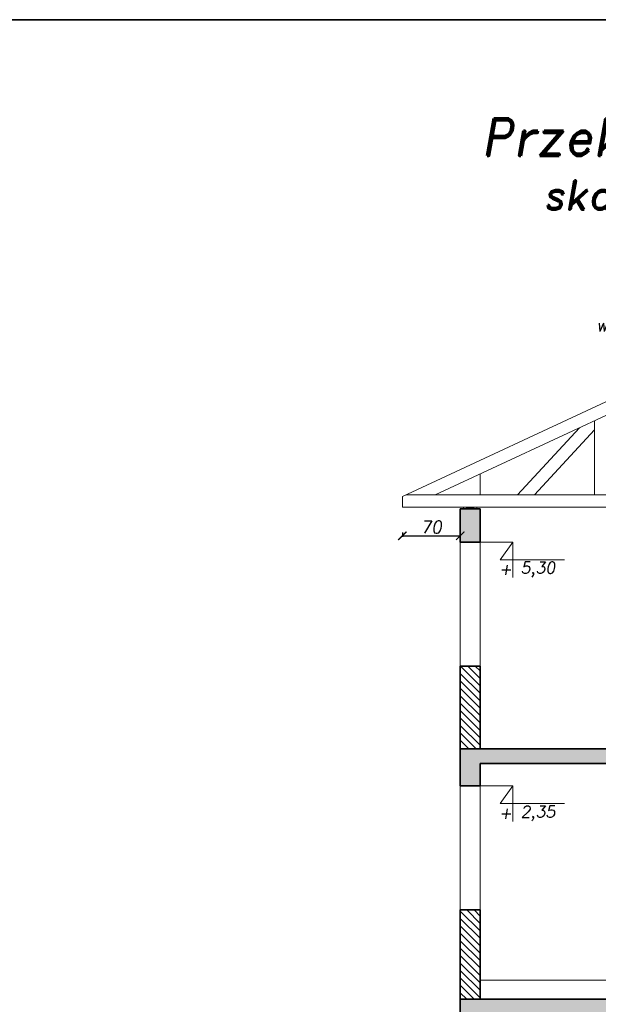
# Model space of a CAD drawing. Header units: millimetres. Extents: x 300938 to 312016, y 11971 to 20881.
# Tile 7 of 239: x 303360 to 304060, y 12970 to 14161. Entities that reach past the tile are written whole.
import ezdxf
from ezdxf import colors
from ezdxf.entities.mleader import LeaderData, LeaderLine
from ezdxf.math import Vec2, Vec3

# ---------------------------------------------------------------- set-up
doc = ezdxf.new("R2010")
doc.units = ezdxf.units.MM
for name, color, linetype, lineweight in [('konstrukcja', 3, 'Continuous', 35), ('konstrukcja wymiary', 1, 'Continuous', 13), ('kreskowanie', 253, 'Continuous', 0), ('linie widok', 2, 'Continuous', 18), ('opisy', 2, 'Continuous', 18)]:
    doc.layers.add(name, color=color, linetype=linetype, lineweight=lineweight)
doc.styles.add('KONSTRUKCJA', font='romand.shx', dxfattribs={"oblique": 10})
doc.styles.get("Standard").update_dxf_attribs({"font": 'romand.shx', "oblique": 10})
doc.dimstyles.new('175', dxfattribs={"dimtxt": 15, "dimasz": 10, "dimexe": 1.25, "dimexo": 0.625, "dimgap": 3, "dimtad": 1, "dimdec": 0, "dimrnd": 0.5, "dimtxsty": 'KONSTRUKCJA', "dimblk": 'ARCHTICK', "dimcen": 2.5, "dimadec": 0, "dimazin": 0, "dimtfac": 1, "dimtdec": 0, "dimtix": 1, "dimtmove": 0, "dimatfit": 3, "dimfxl": 4, "dimfxlon": 1, "dimarcsym": 0})

# ---------------------------------------------------------------- blocks, each defined once
blk = doc.blocks.new('_ArchTick')
at = {"color": 0, "linetype": 'ByBlock', "lineweight": 13, "const_width": 0.15}
blk.add_lwpolyline([(-0.5, -0.5), (0.5, 0.5)], dxfattribs=at)
blk = doc.blocks.new('*D338')
at = {"layer": 'Defpoints', "color": 0, "transparency": 16777216}
for p in [(303822.9, 13577.2), (303892.9, 13536.3), (303892.9, 13528.7)]:
    blk.add_point(p, dxfattribs=at)
at = {"layer": 'konstrukcja wymiary', "color": 0, "lineweight": -2, "transparency": 16777216}
for p, q in [((303822.9, 13540.3), (303822.9, 13535.1)), ((303822.9, 13536.3), (303892.9, 13536.3)), ((303892.9, 13532.3), (303892.9, 13537.6))]:
    blk.add_line(p, q, dxfattribs=at)
at = {"layer": 'konstrukcja wymiary', "color": 0, "lineweight": -2, "transparency": 16777216, "xscale": 10, "yscale": 10, "zscale": 10, "rotation": 180}
blk.add_blockref('_ArchTick', (303822.9, 13536.3), dxfattribs=at)
at = {"layer": 'konstrukcja wymiary', "color": 0, "lineweight": -2, "transparency": 16777216, "xscale": 10, "yscale": 10, "zscale": 10}
blk.add_blockref('_ArchTick', (303892.9, 13536.3), dxfattribs=at)
at = {"layer": 'konstrukcja wymiary', "color": 0, "transparency": 16777216, "insert": (303857.9, 13546.8), "char_height": 15, "attachment_point": 5, "style": 'KONSTRUKCJA'}
blk.add_mtext('70', dxfattribs=at)

msp = doc.modelspace()

# ---------------------------------------------------------------- hatches: boundary and pattern name
at = {"layer": 'kreskowanie'}
h = msp.add_hatch(dxfattribs=at)
h.set_pattern_fill('ANSI33', color=256, scale=2, style=0)
h.set_pattern_definition([(45, (5053.808, 5200.935), (-8.9802561, 8.9802561), []), (45, (5062.789, 5200.935), (-8.9802561, 8.9802561), [6.35, -3.175])])
h.paths.add_polyline_path([(303916.91, 13568.743), (303892.91, 13568.743), (303892.91, 13528.743), (303916.91, 13528.743)])
h.paths.add_polyline_path([(304551.21, 13568.743), (304527.21, 13568.743), (304527.21, 13544.743), (304551.21, 13544.743)])
h.paths.add_polyline_path([(305132.11, 13568.743), (305108.11, 13568.743), (305108.11, 13528.743), (305132.11, 13528.743)])
h.paths.add_polyline_path([(305132.11, 13278.743), (303892.91, 13278.743), (303892.91, 13233.743), (303916.91, 13233.743), (303916.91, 13260.743), (304527.21, 13260.743), (304527.21, 13254.743), (304551.21, 13254.743), (304551.21, 13260.743), (305108.11, 13260.743), (305108.11, 13233.743), (305132.11, 13233.743)])
h.paths.add_polyline_path([(305132.11, 12975.743), (305108.11, 12975.743), (305108.11, 12716.743), (305132.11, 12716.743)])
h.paths.add_polyline_path([(304551.21, 12975.743), (303892.91, 12975.743), (303892.91, 12716.743), (303916.91, 12716.743), (303916.91, 12957.743), (304527.21, 12957.743), (304527.21, 12716.743), (304551.21, 12716.743)])
h.paths.add_polyline_path([(305147.11, 12716.743), (303877.91, 12716.743), (303877.91, 12681.743), (305147.11, 12681.743)])
h = msp.add_hatch(dxfattribs=at)
h.set_pattern_fill('ANSI31', color=256, scale=2, angle=90, style=0)
h.set_pattern_definition([(135, (5053.8083, 5200.9355), (-4.49012806, -4.49012806), [])])
h.paths.add_polyline_path([(305132.11, 13083.743), (305108.11, 13083.743), (305108.11, 12975.743), (305132.11, 12975.743)])
h.paths.add_polyline_path([(305132.11, 13378.743), (305108.11, 13378.743), (305108.11, 13278.743), (305132.11, 13278.743)])
h.paths.add_polyline_path([(304527.21, 13278.743), (304551.21, 13278.743), (304551.21, 13544.743), (304527.21, 13544.743)])
h.paths.add_polyline_path([(304551.21, 13254.743), (304527.21, 13254.743), (304527.21, 12975.743), (304551.21, 12975.743)])
h.paths.add_polyline_path([(303916.91, 13083.743), (303892.91, 13083.743), (303892.91, 12975.743), (303916.91, 12975.743)])
h.paths.add_polyline_path([(303892.91, 13278.743), (303916.91, 13278.743), (303916.91, 13378.743), (303892.91, 13378.743)])

# ---------------------------------------------------------------- linework, layer by layer
at = {"layer": 'konstrukcja'}
for p, q in [((303916.91, 13378.743), (303892.91, 13378.743)), ((303892.91, 13378.743), (303892.91, 13278.743)), ((303916.91, 13278.743), (303916.91, 13378.743)), ((303892.91, 13278.743), (305132.11, 13278.743)), ((303892.91, 13233.743), (303892.91, 13278.743)), ((304527.21, 13260.743), (303916.91, 13260.743)), ((303916.91, 13260.743), (303916.91, 13233.743)), ((303916.91, 13233.743), (303892.91, 13233.743)), ((303892.91, 12975.743), (303892.91, 13083.743)), ((303892.91, 13083.743), (303916.91, 13083.743)), ((303916.91, 13083.743), (303916.91, 12975.743)), ((303892.91, 12975.743), (305108.11, 12975.743)), ((303892.91, 12716.743), (303892.91, 12975.743))]:
    msp.add_line(p, q, dxfattribs=at)
for points in [[(300975.184, 14160.527), (305625.184, 14160.527), (305625.184, 12008.027), (300975.184, 12008.027)], [(303916.91, 13568.743), (303892.91, 13568.743), (303892.91, 13528.743), (303916.91, 13528.743)]]:
    msp.add_lwpolyline(points, close=True, dxfattribs=at)
at = {"layer": 'konstrukcja wymiary'}
for p, q in [((303956.452, 13528.743), (303916.91, 13528.743)), ((303940.998, 13507.349), (303956.452, 13528.743)), ((303956.452, 13528.743), (303956.452, 13485.955)), ((303940.998, 13507.349), (304018.869, 13507.349)), ((303956.452, 13233.743), (303916.91, 13233.743)), ((303940.998, 13212.349), (303956.452, 13233.743)), ((303956.452, 13233.743), (303956.452, 13190.955)), ((303940.998, 13212.349), (304018.869, 13212.349))]:
    msp.add_line(p, q, dxfattribs=at)
at = {"layer": 'kreskowanie'}
msp.add_line((303916.91, 12998.743), (304527.21, 12998.743), dxfattribs=at)
at = {"layer": 'linie widok'}
for p, q in [((304512.51, 13905.309), (303822.91, 13583.743)), ((303862.692, 13585.743), (304512.51, 13888.758)), ((304055.01, 13675.422), (304055.01, 13585.743)), ((304037.136, 13667.087), (303962.211, 13585.743)), ((303982.604, 13585.743), (304055.01, 13664.352)), ((303916.91, 13585.743), (303916.91, 13611.025)), ((303822.91, 13583.743), (303822.91, 13570.743)), ((303827.199, 13585.743), (305197.821, 13585.743)), ((303822.91, 13570.743), (305202.11, 13570.743)), ((303896.91, 13570.743), (303912.91, 13568.743)), ((303912.91, 13570.743), (303896.91, 13568.743)), ((303892.91, 13528.743), (303892.91, 13378.743)), ((303916.91, 13528.743), (303916.91, 13378.743)), ((303892.91, 13233.743), (303892.91, 13083.743)), ((303916.91, 13233.743), (303916.91, 13083.743))]:
    msp.add_line(p, q, dxfattribs=at)
msp.add_lwpolyline([(303896.91, 13570.743), (303912.91, 13570.743), (303912.91, 13568.743), (303896.91, 13568.743)], close=True, dxfattribs=at)

# ---------------------------------------------------------------- texts
at = {"layer": 'opisy', "insert": (304122.259, 13986.017), "char_height": 45, "width": 1829.46597, "attachment_point": 5}
msp.add_mtext('Przekrój A-A\\P{\\H0.77778x;skala 1:75}', dxfattribs=at)
at = {"layer": 'opisy', "width": 273.28647, "attachment_point": 7, "style": 'KONSTRUKCJA'}
for s, insert, char_height in [('+', (303939.74, 13489.001), 13.944), ('5,30', (303965.906, 13486.457), 13.9436), ('+', (303939.74, 13194.001), 13.944), ('2,35', (303965.906, 13191.457), 13.9436)]:
    msp.add_mtext(s, dxfattribs=dict(at, insert=insert, char_height=char_height))

# ---------------------------------------------------------------- dimensions: what is measured, and where the dimension line sits
at = {"layer": 'konstrukcja wymiary'}
dim = msp.add_linear_dim(base=(303892.91, 13536.308), p1=(303822.91, 13577.243), p2=(303892.91, 13528.743), dimstyle='175', dxfattribs=at)
dim.commit()
dim.dimension.update_dxf_attribs({"geometry": '*D338', "text_midpoint": (303857.91, 13546.808)})

# ---------------------------------------------------------------- leaders
at = {"layer": 'opisy'}
ml = msp.add_multileader_mtext('Standard', dxfattribs=at)
ml.set_content('prefabrykowane\\Pwiązary dachowe', color=256, style='KONSTRUKCJA')
ml.set_leader_properties()
ml.build(insert=Vec2(0, 0))
ml.multileader.update_dxf_attribs({"dogleg_length": 0.36, "arrow_head_size": 10})
ctx = ml.context
ctx.base_point, ctx.char_height, ctx.arrow_head_size, ctx.landing_gap_size, ctx.plane_origin = Vec3(304025.338, 13813.542), 15, 10, 1.98, Vec3(304177.126, 13802.145)
ctx.text_align_type = 2
notes = []
notes.append((ctx, [(0, (1, 1, 0), (304229.109, 13813.542), (-1, 0), 0.36, [(0, [(304260.01, 13781.226)], 0, [])])]))
ctx.mtext.insert, ctx.mtext.alignment, ctx.mtext.flow_direction = Vec3(304226.769, 13823.542), 3, 5
for ctx, leaders in notes:
    for number, flags, end, landing, length, lines in leaders:
        leader = LeaderData()
        leader.index, (leader.has_last_leader_line, leader.has_dogleg_vector, leader.attachment_direction) = number, flags
        leader.last_leader_point, leader.dogleg_vector, leader.dogleg_length = Vec3(end), Vec3(landing), length
        for number, points, colour, breaks in lines:
            line = LeaderLine()
            line.index, line.vertices, line.color, line.breaks = number, Vec3.list(points), colors.encode_raw_color(colour), breaks
            leader.lines.append(line)
        ctx.leaders.append(leader)

doc.saveas('drawing.dxf')
